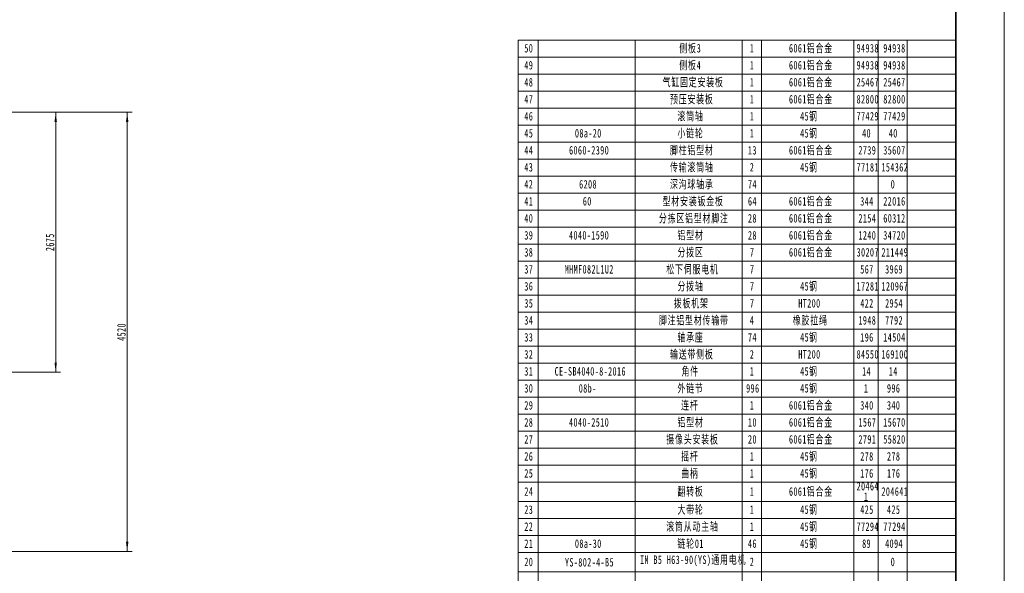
# Model space of a CAD drawing. Header units: millimetres. Extents: x -14862 to 14862, y -10512 to 10512.
# Tile 171 of 199: x 4727 to 14862, y -4850 to 847. Entities that reach past the tile are written whole.
import ezdxf

# ---------------------------------------------------------------- set-up
doc = ezdxf.new("R2010")
doc.units = ezdxf.units.MM
doc.header["$LTSCALE"] = 4
doc.layers.get('0').update_dxf_attribs({"lineweight": 18})
for name, color, linetype, lineweight in [('尺寸线层', 3, 'Continuous', 18), ('材料明细表', 7, 'Continuous', 18), ('粗实线层', 7, 'Continuous', 35), ('细实线层', 7, 'Continuous', 18)]:
    doc.layers.add(name, color=color, linetype=linetype, lineweight=lineweight)
doc.styles.add('SLDTEXTSTYLE0', font='txt', dxfattribs={"width": 0.667})
doc.styles.add('SLDTEXTSTYLE1', font='txt', dxfattribs={"width": 0.667})
doc.styles.add('标准', font='txt', dxfattribs={"width": 0.667})
doc.dimstyles.new('GB_尺寸', dxfattribs={"dimtxt": 3.5, "dimasz": 4, "dimexe": 2, "dimexo": 0, "dimtad": 1, "dimdsep": 46, "dimtxsty": '标准', "dimblk": '_CAXARROW', "dimcen": 0, "dimdle": 8, "dimazin": 2, "dimtfac": 0.707107, "dimtdec": 3, "dimtmove": 2, "dimatfit": 3, "dimfxl": 0, "dimfrac": 2, "dimtolj": 1, "dimarcsym": 0})

# ---------------------------------------------------------------- blocks, each defined once
blk = doc.blocks.new('SW_TABLEANNOTATION_2')
at = {"layer": '材料明细表', "color": 0}
for p, q in [((0, 8898), (0, 8723)), ((0, 8898), (204, 8898)), ((204, 8898), (204, 8723)), ((204, 8898), (1204, 8898)), ((1204, 8898), (1204, 8723)), ((1204, 8898), (2304, 8898)), ((2304, 8898), (2304, 8723)), ((2304, 8898), (2504, 8898)), ((2504, 8898), (2504, 8723)), ((2504, 8898), (3454, 8898)), ((3454, 8898), (3454, 8723)), ((3454, 8898), (3704, 8898)), ((3704, 8898), (3704, 8723)), ((3704, 8898), (4004, 8898)), ((4004, 8898), (4004, 8723)), ((4004, 8898), (4504, 8898)), ((4504, 8898), (4504, 8723)), ((0, 8723), (0, 8548)), ((0, 8723), (204, 8723)), ((204, 8723), (204, 8548)), ((204, 8723), (1204, 8723)), ((1204, 8723), (1204, 8548)), ((1204, 8723), (2304, 8723)), ((2304, 8723), (2304, 8548)), ((2304, 8723), (2504, 8723)), ((2504, 8723), (2504, 8548)), ((2504, 8723), (3454, 8723)), ((3454, 8723), (3454, 8548)), ((3454, 8723), (3704, 8723)), ((3704, 8723), (3704, 8548)), ((3704, 8723), (4004, 8723)), ((4004, 8723), (4004, 8548)), ((4004, 8723), (4504, 8723)), ((4504, 8723), (4504, 8548)), ((0, 8548), (0, 8373)), ((0, 8548), (204, 8548)), ((204, 8548), (204, 8373)), ((204, 8548), (1204, 8548)), ((1204, 8548), (1204, 8373)), ((1204, 8548), (2304, 8548)), ((2304, 8548), (2304, 8373)), ((2304, 8548), (2504, 8548)), ((2504, 8548), (2504, 8373)), ((2504, 8548), (3454, 8548)), ((3454, 8548), (3454, 8373)), ((3454, 8548), (3704, 8548)), ((3704, 8548), (3704, 8373)), ((3704, 8548), (4004, 8548)), ((4004, 8548), (4004, 8373)), ((4004, 8548), (4504, 8548)), ((4504, 8548), (4504, 8373)), ((0, 8373), (0, 8198)), ((0, 8373), (204, 8373)), ((204, 8373), (204, 8198)), ((204, 8373), (1204, 8373)), ((1204, 8373), (1204, 8198)), ((1204, 8373), (2304, 8373)), ((2304, 8373), (2304, 8198)), ((2304, 8373), (2504, 8373)), ((2504, 8373), (2504, 8198)), ((2504, 8373), (3454, 8373)), ((3454, 8373), (3454, 8198)), ((3454, 8373), (3704, 8373)), ((3704, 8373), (3704, 8198)), ((3704, 8373), (4004, 8373)), ((4004, 8373), (4004, 8198)), ((4004, 8373), (4504, 8373)), ((4504, 8373), (4504, 8198)), ((0, 8198), (0, 8023)), ((0, 8198), (204, 8198)), ((204, 8198), (204, 8023)), ((204, 8198), (1204, 8198)), ((1204, 8198), (1204, 8023)), ((1204, 8198), (2304, 8198)), ((2304, 8198), (2304, 8023)), ((2304, 8198), (2504, 8198)), ((2504, 8198), (2504, 8023)), ((2504, 8198), (3454, 8198)), ((3454, 8198), (3454, 8023)), ((3454, 8198), (3704, 8198)), ((3704, 8198), (3704, 8023)), ((3704, 8198), (4004, 8198)), ((4004, 8198), (4004, 8023)), ((4004, 8198), (4504, 8198)), ((4504, 8198), (4504, 8023)), ((0, 8023), (0, 7848)), ((0, 8023), (204, 8023)), ((204, 8023), (204, 7848)), ((204, 8023), (1204, 8023)), ((1204, 8023), (1204, 7848)), ((1204, 8023), (2304, 8023)), ((2304, 8023), (2304, 7848)), ((2304, 8023), (2504, 8023)), ((2504, 8023), (2504, 7848)), ((2504, 8023), (3454, 8023)), ((3454, 8023), (3454, 7848)), ((3454, 8023), (3704, 8023)), ((3704, 8023), (3704, 7848)), ((3704, 8023), (4004, 8023)), ((4004, 8023), (4004, 7848)), ((4004, 8023), (4504, 8023)), ((4504, 8023), (4504, 7848)), ((0, 7848), (0, 7673)), ((0, 7848), (204, 7848)), ((204, 7848), (204, 7673)), ((204, 7848), (1204, 7848)), ((1204, 7848), (1204, 7673)), ((1204, 7848), (2304, 7848)), ((2304, 7848), (2304, 7673)), ((2304, 7848), (2504, 7848)), ((2504, 7848), (2504, 7673)), ((2504, 7848), (3454, 7848)), ((3454, 7848), (3454, 7673)), ((3454, 7848), (3704, 7848)), ((3704, 7848), (3704, 7673)), ((3704, 7848), (4004, 7848)), ((4004, 7848), (4004, 7673)), ((4004, 7848), (4504, 7848)), ((4504, 7848), (4504, 7673)), ((0, 7673), (0, 7498)), ((0, 7673), (204, 7673)), ((204, 7673), (204, 7498)), ((204, 7673), (1204, 7673)), ((1204, 7673), (1204, 7498)), ((1204, 7673), (2304, 7673)), ((2304, 7673), (2304, 7498)), ((2304, 7673), (2504, 7673)), ((2504, 7673), (2504, 7498)), ((2504, 7673), (3454, 7673)), ((3454, 7673), (3454, 7498)), ((3454, 7673), (3704, 7673)), ((3704, 7673), (3704, 7498)), ((3704, 7673), (4004, 7673)), ((4004, 7673), (4004, 7498)), ((4004, 7673), (4504, 7673)), ((4504, 7673), (4504, 7498)), ((0, 7498), (0, 7323)), ((0, 7498), (204, 7498)), ((204, 7498), (204, 7323)), ((204, 7498), (1204, 7498)), ((1204, 7498), (1204, 7323)), ((1204, 7498), (2304, 7498)), ((2304, 7498), (2304, 7323)), ((2304, 7498), (2504, 7498)), ((2504, 7498), (2504, 7323)), ((2504, 7498), (3454, 7498)), ((3454, 7498), (3454, 7323)), ((3454, 7498), (3704, 7498)), ((3704, 7498), (3704, 7323)), ((3704, 7498), (4004, 7498)), ((4004, 7498), (4004, 7323)), ((4004, 7498), (4504, 7498)), ((4504, 7498), (4504, 7323)), ((0, 7323), (0, 7148)), ((0, 7323), (204, 7323)), ((204, 7323), (204, 7148)), ((204, 7323), (1204, 7323)), ((1204, 7323), (1204, 7148)), ((1204, 7323), (2304, 7323)), ((2304, 7323), (2304, 7148)), ((2304, 7323), (2504, 7323)), ((2504, 7323), (2504, 7148)), ((2504, 7323), (3454, 7323)), ((3454, 7323), (3454, 7148)), ((3454, 7323), (3704, 7323)), ((3704, 7323), (3704, 7148)), ((3704, 7323), (4004, 7323)), ((4004, 7323), (4004, 7148)), ((4004, 7323), (4504, 7323)), ((4504, 7323), (4504, 7148)), ((0, 7148), (0, 6973)), ((0, 7148), (204, 7148)), ((204, 7148), (204, 6973)), ((204, 7148), (1204, 7148)), ((1204, 7148), (1204, 6973)), ((1204, 7148), (2304, 7148)), ((2304, 7148), (2304, 6973)), ((2304, 7148), (2504, 7148)), ((2504, 7148), (2504, 6973)), ((2504, 7148), (3454, 7148)), ((3454, 7148), (3454, 6973)), ((3454, 7148), (3704, 7148)), ((3704, 7148), (3704, 6973)), ((3704, 7148), (4004, 7148)), ((4004, 7148), (4004, 6973)), ((4004, 7148), (4504, 7148)), ((4504, 7148), (4504, 6973)), ((0, 6973), (0, 6798)), ((0, 6973), (204, 6973)), ((204, 6973), (204, 6798)), ((204, 6973), (1204, 6973)), ((1204, 6973), (1204, 6798)), ((1204, 6973), (2304, 6973)), ((2304, 6973), (2304, 6798)), ((2304, 6973), (2504, 6973)), ((2504, 6973), (2504, 6798)), ((2504, 6973), (3454, 6973)), ((3454, 6973), (3454, 6798)), ((3454, 6973), (3704, 6973)), ((3704, 6973), (3704, 6798)), ((3704, 6973), (4004, 6973)), ((4004, 6973), (4004, 6798)), ((4004, 6973), (4504, 6973)), ((4504, 6973), (4504, 6798)), ((0, 6798), (0, 6623)), ((0, 6798), (204, 6798)), ((204, 6798), (204, 6623)), ((204, 6798), (1204, 6798)), ((1204, 6798), (1204, 6623)), ((1204, 6798), (2304, 6798)), ((2304, 6798), (2304, 6623)), ((2304, 6798), (2504, 6798)), ((2504, 6798), (2504, 6623)), ((2504, 6798), (3454, 6798)), ((3454, 6798), (3454, 6623)), ((3454, 6798), (3704, 6798)), ((3704, 6798), (3704, 6623)), ((3704, 6798), (4004, 6798)), ((4004, 6798), (4004, 6623)), ((4004, 6798), (4504, 6798)), ((4504, 6798), (4504, 6623)), ((0, 6623), (0, 6448)), ((0, 6623), (204, 6623)), ((204, 6623), (204, 6448)), ((204, 6623), (1204, 6623)), ((1204, 6623), (1204, 6448)), ((1204, 6623), (2304, 6623)), ((2304, 6623), (2304, 6448)), ((2304, 6623), (2504, 6623)), ((2504, 6623), (2504, 6448)), ((2504, 6623), (3454, 6623)), ((3454, 6623), (3454, 6448)), ((3454, 6623), (3704, 6623)), ((3704, 6623), (3704, 6448)), ((3704, 6623), (4004, 6623)), ((4004, 6623), (4004, 6448)), ((4004, 6623), (4504, 6623)), ((4504, 6623), (4504, 6448)), ((0, 6448), (0, 6273)), ((0, 6448), (204, 6448)), ((204, 6448), (204, 6273)), ((204, 6448), (1204, 6448)), ((1204, 6448), (1204, 6273)), ((1204, 6448), (2304, 6448)), ((2304, 6448), (2304, 6273)), ((2304, 6448), (2504, 6448)), ((2504, 6448), (2504, 6273)), ((2504, 6448), (3454, 6448)), ((3454, 6448), (3454, 6273)), ((3454, 6448), (3704, 6448)), ((3704, 6448), (3704, 6273)), ((3704, 6448), (4004, 6448)), ((4004, 6448), (4004, 6273)), ((4004, 6448), (4504, 6448)), ((4504, 6448), (4504, 6273)), ((0, 6273), (0, 6098)), ((0, 6273), (204, 6273)), ((204, 6273), (204, 6098)), ((204, 6273), (1204, 6273)), ((1204, 6273), (1204, 6098)), ((1204, 6273), (2304, 6273)), ((2304, 6273), (2304, 6098)), ((2304, 6273), (2504, 6273)), ((2504, 6273), (2504, 6098)), ((2504, 6273), (3454, 6273)), ((3454, 6273), (3454, 6098)), ((3454, 6273), (3704, 6273)), ((3704, 6273), (3704, 6098)), ((3704, 6273), (4004, 6273)), ((4004, 6273), (4004, 6098)), ((4004, 6273), (4504, 6273)), ((4504, 6273), (4504, 6098)), ((0, 6098), (0, 5923)), ((0, 6098), (204, 6098)), ((204, 6098), (204, 5923)), ((204, 6098), (1204, 6098)), ((1204, 6098), (1204, 5923)), ((1204, 6098), (2304, 6098)), ((2304, 6098), (2304, 5923)), ((2304, 6098), (2504, 6098)), ((2504, 6098), (2504, 5923)), ((2504, 6098), (3454, 6098)), ((3454, 6098), (3454, 5923)), ((3454, 6098), (3704, 6098)), ((3704, 6098), (3704, 5923)), ((3704, 6098), (4004, 6098)), ((4004, 6098), (4004, 5923)), ((4004, 6098), (4504, 6098)), ((4504, 6098), (4504, 5923)), ((0, 5923), (0, 5748)), ((0, 5923), (204, 5923)), ((204, 5923), (204, 5748)), ((204, 5923), (1204, 5923)), ((1204, 5923), (1204, 5748)), ((1204, 5923), (2304, 5923)), ((2304, 5923), (2304, 5748)), ((2304, 5923), (2504, 5923)), ((2504, 5923), (2504, 5748)), ((2504, 5923), (3454, 5923)), ((3454, 5923), (3454, 5748)), ((3454, 5923), (3704, 5923)), ((3704, 5923), (3704, 5748)), ((3704, 5923), (4004, 5923)), ((4004, 5923), (4004, 5748)), ((4004, 5923), (4504, 5923)), ((4504, 5923), (4504, 5748)), ((0, 5748), (0, 5573)), ((0, 5748), (204, 5748)), ((204, 5748), (204, 5573)), ((204, 5748), (1204, 5748)), ((1204, 5748), (1204, 5573)), ((1204, 5748), (2304, 5748)), ((2304, 5748), (2304, 5573)), ((2304, 5748), (2504, 5748)), ((2504, 5748), (2504, 5573)), ((2504, 5748), (3454, 5748)), ((3454, 5748), (3454, 5573)), ((3454, 5748), (3704, 5748)), ((3704, 5748), (3704, 5573)), ((3704, 5748), (4004, 5748)), ((4004, 5748), (4004, 5573)), ((4004, 5748), (4504, 5748)), ((4504, 5748), (4504, 5573)), ((0, 5573), (0, 5398)), ((0, 5573), (204, 5573)), ((204, 5573), (204, 5398)), ((204, 5573), (1204, 5573)), ((1204, 5573), (1204, 5398)), ((1204, 5573), (2304, 5573)), ((2304, 5573), (2304, 5398)), ((2304, 5573), (2504, 5573)), ((2504, 5573), (2504, 5398)), ((2504, 5573), (3454, 5573)), ((3454, 5573), (3454, 5398)), ((3454, 5573), (3704, 5573)), ((3704, 5573), (3704, 5398)), ((3704, 5573), (4004, 5573)), ((4004, 5573), (4004, 5398)), ((4004, 5573), (4504, 5573)), ((4504, 5573), (4504, 5398)), ((0, 5398), (0, 5223)), ((0, 5398), (204, 5398)), ((204, 5398), (204, 5223)), ((204, 5398), (1204, 5398)), ((1204, 5398), (1204, 5223)), ((1204, 5398), (2304, 5398)), ((2304, 5398), (2304, 5223)), ((2304, 5398), (2504, 5398)), ((2504, 5398), (2504, 5223)), ((2504, 5398), (3454, 5398)), ((3454, 5398), (3454, 5223)), ((3454, 5398), (3704, 5398)), ((3704, 5398), (3704, 5223)), ((3704, 5398), (4004, 5398)), ((4004, 5398), (4004, 5223)), ((4004, 5398), (4504, 5398)), ((4504, 5398), (4504, 5223)), ((0, 5223), (0, 5048)), ((0, 5223), (204, 5223)), ((204, 5223), (204, 5048)), ((204, 5223), (1204, 5223)), ((1204, 5223), (1204, 5048)), ((1204, 5223), (2304, 5223)), ((2304, 5223), (2304, 5048)), ((2304, 5223), (2504, 5223)), ((2504, 5223), (2504, 5048)), ((2504, 5223), (3454, 5223)), ((3454, 5223), (3454, 5048)), ((3454, 5223), (3704, 5223)), ((3704, 5223), (3704, 5048)), ((3704, 5223), (4004, 5223)), ((4004, 5223), (4004, 5048)), ((4004, 5223), (4504, 5223)), ((4504, 5223), (4504, 5048)), ((0, 5048), (0, 4873)), ((0, 5048), (204, 5048)), ((204, 5048), (204, 4873)), ((204, 5048), (1204, 5048)), ((1204, 5048), (1204, 4873)), ((1204, 5048), (2304, 5048)), ((2304, 5048), (2304, 4873)), ((2304, 5048), (2504, 5048)), ((2504, 5048), (2504, 4873)), ((2504, 5048), (3454, 5048)), ((3454, 5048), (3454, 4873)), ((3454, 5048), (3704, 5048)), ((3704, 5048), (3704, 4873)), ((3704, 5048), (4004, 5048)), ((4004, 5048), (4004, 4873)), ((4004, 5048), (4504, 5048)), ((4504, 5048), (4504, 4873)), ((0, 4873), (0, 4698)), ((0, 4873), (204, 4873)), ((204, 4873), (204, 4698)), ((204, 4873), (1204, 4873)), ((1204, 4873), (1204, 4698)), ((1204, 4873), (2304, 4873)), ((2304, 4873), (2304, 4698)), ((2304, 4873), (2504, 4873)), ((2504, 4873), (2504, 4698)), ((2504, 4873), (3454, 4873)), ((3454, 4873), (3454, 4698)), ((3454, 4873), (3704, 4873)), ((3704, 4873), (3704, 4698)), ((3704, 4873), (4004, 4873)), ((4004, 4873), (4004, 4698)), ((4004, 4873), (4504, 4873)), ((4504, 4873), (4504, 4698)), ((0, 4698), (0, 4523)), ((0, 4698), (204, 4698)), ((204, 4698), (204, 4523)), ((204, 4698), (1204, 4698)), ((1204, 4698), (1204, 4523)), ((1204, 4698), (2304, 4698)), ((2304, 4698), (2304, 4523)), ((2304, 4698), (2504, 4698)), ((2504, 4698), (2504, 4523)), ((2504, 4698), (3454, 4698)), ((3454, 4698), (3454, 4523)), ((3454, 4698), (3704, 4698)), ((3704, 4698), (3704, 4523)), ((3704, 4698), (4004, 4698)), ((4004, 4698), (4004, 4523)), ((4004, 4698), (4504, 4698)), ((4504, 4698), (4504, 4523)), ((0, 4523), (0, 4348)), ((0, 4523), (204, 4523)), ((204, 4523), (204, 4348)), ((204, 4523), (1204, 4523)), ((1204, 4523), (1204, 4348)), ((1204, 4523), (2304, 4523)), ((2304, 4523), (2304, 4348)), ((2304, 4523), (2504, 4523)), ((2504, 4523), (2504, 4348)), ((2504, 4523), (3454, 4523)), ((3454, 4523), (3454, 4348)), ((3454, 4523), (3704, 4523)), ((3704, 4523), (3704, 4348)), ((3704, 4523), (4004, 4523)), ((4004, 4523), (4004, 4348)), ((4004, 4523), (4504, 4523)), ((4504, 4523), (4504, 4348)), ((0, 4348), (0, 4150)), ((0, 4348), (204, 4348)), ((204, 4348), (204, 4150)), ((204, 4348), (1204, 4348)), ((1204, 4348), (1204, 4150)), ((1204, 4348), (2304, 4348)), ((2304, 4348), (2304, 4150)), ((2304, 4348), (2504, 4348)), ((2504, 4348), (2504, 4150)), ((2504, 4348), (3454, 4348)), ((3454, 4348), (3454, 4150)), ((3454, 4348), (3704, 4348)), ((3704, 4348), (3704, 4150)), ((3704, 4348), (4004, 4348)), ((4004, 4348), (4004, 4150)), ((4004, 4348), (4504, 4348)), ((4504, 4348), (4504, 4150)), ((0, 4150), (0, 3975)), ((0, 4150), (204, 4150)), ((204, 4150), (204, 3975)), ((204, 4150), (1204, 4150)), ((1204, 4150), (1204, 3975)), ((1204, 4150), (2304, 4150)), ((2304, 4150), (2304, 3975)), ((2304, 4150), (2504, 4150)), ((2504, 4150), (2504, 3975)), ((2504, 4150), (3454, 4150)), ((3454, 4150), (3454, 3975)), ((3454, 4150), (3704, 4150)), ((3704, 4150), (3704, 3975)), ((3704, 4150), (4004, 4150)), ((4004, 4150), (4004, 3975)), ((4004, 4150), (4504, 4150)), ((4504, 4150), (4504, 3975)), ((0, 3975), (0, 3800)), ((0, 3975), (204, 3975)), ((204, 3975), (204, 3800)), ((204, 3975), (1204, 3975)), ((1204, 3975), (1204, 3800)), ((1204, 3975), (2304, 3975)), ((2304, 3975), (2304, 3800)), ((2304, 3975), (2504, 3975)), ((2504, 3975), (2504, 3800)), ((2504, 3975), (3454, 3975)), ((3454, 3975), (3454, 3800)), ((3454, 3975), (3704, 3975)), ((3704, 3975), (3704, 3800)), ((3704, 3975), (4004, 3975)), ((4004, 3975), (4004, 3800)), ((4004, 3975), (4504, 3975)), ((4504, 3975), (4504, 3800)), ((0, 3800), (0, 3625)), ((0, 3800), (204, 3800)), ((204, 3800), (204, 3625)), ((204, 3800), (1204, 3800)), ((1204, 3800), (1204, 3625)), ((1204, 3800), (2304, 3800)), ((2304, 3800), (2304, 3625)), ((2304, 3800), (2504, 3800)), ((2504, 3800), (2504, 3625)), ((2504, 3800), (3454, 3800)), ((3454, 3800), (3454, 3625)), ((3454, 3800), (3704, 3800)), ((3704, 3800), (3704, 3625)), ((3704, 3800), (4004, 3800)), ((4004, 3800), (4004, 3625)), ((4004, 3800), (4504, 3800)), ((4504, 3800), (4504, 3625)), ((0, 3625), (0, 3425)), ((0, 3625), (204, 3625)), ((204, 3625), (204, 3425)), ((204, 3625), (1204, 3625)), ((1204, 3625), (1204, 3425)), ((1204, 3625), (2304, 3625)), ((2304, 3625), (2304, 3425)), ((2304, 3625), (2504, 3625)), ((2504, 3625), (2504, 3425)), ((2504, 3625), (3454, 3625)), ((3454, 3625), (3454, 3425)), ((3454, 3625), (3704, 3625)), ((3704, 3625), (3704, 3425)), ((3704, 3625), (4004, 3625)), ((4004, 3625), (4004, 3425)), ((4004, 3625), (4504, 3625)), ((4504, 3625), (4504, 3425)), ((0, 3425), (0, 3249)), ((0, 3425), (204, 3425)), ((204, 3425), (204, 3249)), ((204, 3425), (1204, 3425)), ((1204, 3425), (1204, 3249)), ((1204, 3425), (2304, 3425)), ((2304, 3425), (2304, 3249)), ((2304, 3425), (2504, 3425)), ((2504, 3425), (2504, 3249)), ((2504, 3425), (3454, 3425)), ((3454, 3425), (3454, 3249)), ((3454, 3425), (3704, 3425)), ((3704, 3425), (3704, 3249)), ((3704, 3425), (4004, 3425)), ((4004, 3425), (4004, 3249)), ((4004, 3425), (4504, 3425)), ((4504, 3425), (4504, 3249))]:
    blk.add_line(p, q, dxfattribs=at)
at = {"layer": '材料明细表', "color": 0, "char_height": 87.5, "attachment_point": 1}
for s, insert, width, style in [('\\T1.1;50', (63, 8859), 150.52, 'SLDTEXTSTYLE1'), ('\\T1.1;侧板3', (1658, 8859), 413.26, 'SLDTEXTSTYLE0'), ('\\T1.1;1', (2384, 8859), 45.43, 'SLDTEXTSTYLE1'), ('\\T1.1;6061铝合金', (2787, 8859), 853.91, 'SLDTEXTSTYLE0'), ('\\T1.1;94938', (3483, 8859), 412.29, 'SLDTEXTSTYLE1'), ('\\T1.1;94938', (3758, 8859), 412.29, 'SLDTEXTSTYLE1'), ('\\T1.1;49', (63, 8684), 154.64, 'SLDTEXTSTYLE1'), ('\\T1.1;侧板4', (1658, 8684), 419.56, 'SLDTEXTSTYLE0'), ('\\T1.1;1', (2384, 8684), 45.43, 'SLDTEXTSTYLE1'), ('\\T1.1;6061铝合金', (2787, 8684), 853.91, 'SLDTEXTSTYLE0'), ('\\T1.1;94938', (3483, 8684), 412.29, 'SLDTEXTSTYLE1'), ('\\T1.1;94938', (3758, 8684), 412.29, 'SLDTEXTSTYLE1'), ('\\T1.1;气缸固定安装板', (1486, 8509), 1198.1, 'SLDTEXTSTYLE0'), ('\\T1.1;6061铝合金', (2787, 8509), 853.91, 'SLDTEXTSTYLE0'), ('\\T1.1;48', (63, 8509), 154.64, 'SLDTEXTSTYLE1'), ('\\T1.1;1', (2384, 8509), 45.43, 'SLDTEXTSTYLE1'), ('\\T1.1;25467', (3483, 8509), 419.81, 'SLDTEXTSTYLE1'), ('\\T1.1;25467', (3758, 8509), 419.81, 'SLDTEXTSTYLE1'), ('\\T1.1;47', (63, 8334), 159.73, 'SLDTEXTSTYLE1'), ('\\T1.1;预压安装板', (1562, 8334), 858.76, 'SLDTEXTSTYLE0'), ('\\T1.1;1', (2384, 8334), 45.43, 'SLDTEXTSTYLE1'), ('\\T1.1;6061铝合金', (2787, 8334), 853.91, 'SLDTEXTSTYLE0'), ('\\T1.1;82800', (3483, 8334), 414.47, 'SLDTEXTSTYLE1'), ('\\T1.1;82800', (3758, 8334), 414.47, 'SLDTEXTSTYLE1'), ('\\T1.1;46', (63, 8159), 154.16, 'SLDTEXTSTYLE1'), ('\\T1.1;滚筒轴', (1639, 8159), 494.94, 'SLDTEXTSTYLE0'), ('\\T1.1;1', (2384, 8159), 45.43, 'SLDTEXTSTYLE1'), ('\\T1.1;45钢', (2902, 8159), 323.58, 'SLDTEXTSTYLE0'), ('\\T1.1;77429', (3483, 8159), 416.66, 'SLDTEXTSTYLE1'), ('\\T1.1;77429', (3758, 8159), 416.66, 'SLDTEXTSTYLE1'), ('\\T1.1;45', (63, 7984), 152.46, 'SLDTEXTSTYLE1'), ('\\T1.1;08a-20', (584, 7984), 521.85, 'SLDTEXTSTYLE1'), ('\\T1.1;小链轮', (1639, 7984), 501.49, 'SLDTEXTSTYLE0'), ('\\T1.1;1', (2384, 7984), 45.43, 'SLDTEXTSTYLE1'), ('\\T1.1;45钢', (2902, 7984), 323.58, 'SLDTEXTSTYLE0'), ('\\T1.1;40', (3540, 7984), 154.64, 'SLDTEXTSTYLE1'), ('\\T1.1;40', (3815, 7984), 154.64, 'SLDTEXTSTYLE1'), ('\\T1.1;44', (63, 7809), 159.25, 'SLDTEXTSTYLE1'), ('\\T1.1;6060-2390', (523, 7809), 799.38, 'SLDTEXTSTYLE1'), ('\\T1.1;脚柱铝型材', (1562, 7809), 855.12, 'SLDTEXTSTYLE0'), ('\\T1.1;13', (2365, 7809), 141.84, 'SLDTEXTSTYLE1'), ('\\T1.1;6061铝合金', (2787, 7809), 853.91, 'SLDTEXTSTYLE0'), ('\\T1.1;2739', (3502, 7809), 326.73, 'SLDTEXTSTYLE1'), ('\\T1.1;35607', (3758, 7809), 419.32, 'SLDTEXTSTYLE1'), ('\\T1.1;43', (63, 7634), 152.94, 'SLDTEXTSTYLE1'), ('\\T1.1;传输滚筒轴', (1562, 7634), 849.31, 'SLDTEXTSTYLE0'), ('\\T1.1;2', (2384, 7634), 60.35, 'SLDTEXTSTYLE1'), ('\\T1.1;45钢', (2902, 7634), 323.58, 'SLDTEXTSTYLE0'), ('\\T1.1;77181', (3483, 7634), 403.3, 'SLDTEXTSTYLE1'), ('\\T1.1;154362', (3739, 7634), 494.03, 'SLDTEXTSTYLE1'), ('\\T1.1;42', (63, 7459), 151.97, 'SLDTEXTSTYLE1'), ('\\T1.1;6208', (627, 7459), 324.31, 'SLDTEXTSTYLE1'), ('\\T1.1;深沟球轴承', (1562, 7459), 858.28, 'SLDTEXTSTYLE0'), ('\\T1.1;74', (2365, 7459), 157.55, 'SLDTEXTSTYLE1'), ('\\T1.1;0', (3834, 7459), 61.08, 'SLDTEXTSTYLE1'), ('\\T1.1;41', (63, 7284), 138.68, 'SLDTEXTSTYLE1'), ('\\T1.1;60', (665, 7284), 148.34, 'SLDTEXTSTYLE1'), ('\\T1.1;型材安装钣金板', (1486, 7284), 1203.19, 'SLDTEXTSTYLE0'), ('\\T1.1;64', (2365, 7284), 152.94, 'SLDTEXTSTYLE1'), ('\\T1.1;6061铝合金', (2787, 7284), 853.91, 'SLDTEXTSTYLE0'), ('\\T1.1;344', (3521, 7284), 243.11, 'SLDTEXTSTYLE1'), ('\\T1.1;22016', (3758, 7284), 414.47, 'SLDTEXTSTYLE1'), ('\\T1.1;40', (63, 7109), 154.64, 'SLDTEXTSTYLE1'), ('\\T1.1;分拣区铝型材脚注', (1448, 7109), 1366.31, 'SLDTEXTSTYLE0'), ('\\T1.1;28', (2365, 7109), 151, 'SLDTEXTSTYLE1'), ('\\T1.1;6061铝合金', (2787, 7109), 853.91, 'SLDTEXTSTYLE0'), ('\\T1.1;2154', (3502, 7109), 331.58, 'SLDTEXTSTYLE1'), ('\\T1.1;60312', (3758, 7109), 409.63, 'SLDTEXTSTYLE1'), ('\\T1.1;39', (63, 6934), 150.52, 'SLDTEXTSTYLE1'), ('\\T1.1;4040-1590', (523, 6934), 805.92, 'SLDTEXTSTYLE1'), ('\\T1.1;铝型材', (1639, 6934), 506.09, 'SLDTEXTSTYLE0'), ('\\T1.1;28', (2365, 6934), 151, 'SLDTEXTSTYLE1'), ('\\T1.1;6061铝合金', (2787, 6934), 853.91, 'SLDTEXTSTYLE0'), ('\\T1.1;1240', (3502, 6934), 321.4, 'SLDTEXTSTYLE1'), ('\\T1.1;34720', (3758, 6934), 414.23, 'SLDTEXTSTYLE1'), ('\\T1.1;38', (63, 6759), 150.52, 'SLDTEXTSTYLE1'), ('\\T1.1;分拨区', (1639, 6759), 492.04, 'SLDTEXTSTYLE0'), ('\\T1.1;7', (2385, 6759), 70.29, 'SLDTEXTSTYLE1'), ('\\T1.1;6061铝合金', (2787, 6759), 853.91, 'SLDTEXTSTYLE0'), ('\\T1.1;30207', (3483, 6759), 419.56, 'SLDTEXTSTYLE1'), ('\\T1.1;211449', (3739, 6759), 502.94, 'SLDTEXTSTYLE1'), ('\\T1.1;松下伺服电机', (1524, 6584), 1030.37, 'SLDTEXTSTYLE0'), ('\\T1.1;37', (63, 6584), 155.61, 'SLDTEXTSTYLE1'), ('\\T1.1;MHMF082L1U2 ', (479, 6584), 953.99, 'SLDTEXTSTYLE1'), ('\\T1.1;7', (2385, 6584), 70.29, 'SLDTEXTSTYLE1'), ('\\T1.1;567', (3521, 6584), 243.35, 'SLDTEXTSTYLE1'), ('\\T1.1;3969', (3777, 6584), 326, 'SLDTEXTSTYLE1'), ('\\T1.1;36', (63, 6409), 150.03, 'SLDTEXTSTYLE1'), ('\\T1.1;分拨轴', (1639, 6409), 501, 'SLDTEXTSTYLE0'), ('\\T1.1;7', (2385, 6409), 70.29, 'SLDTEXTSTYLE1'), ('\\T1.1;45钢', (2902, 6409), 323.58, 'SLDTEXTSTYLE0'), ('\\T1.1;17281', (3483, 6409), 400.78, 'SLDTEXTSTYLE1'), ('\\T1.1;120967', (3739, 6409), 494.03, 'SLDTEXTSTYLE1'), ('\\T1.1;35', (63, 6234), 148.34, 'SLDTEXTSTYLE1'), ('\\T1.1;拨板机架', (1601, 6234), 679.4, 'SLDTEXTSTYLE0'), ('\\T1.1;7', (2385, 6234), 70.29, 'SLDTEXTSTYLE1'), ('\\T1.1;HT200', (2883, 6234), 418.44, 'SLDTEXTSTYLE1'), ('\\T1.1;422', (3521, 6234), 239.96, 'SLDTEXTSTYLE1'), ('\\T1.1;2954', (3777, 6234), 331.34, 'SLDTEXTSTYLE1'), ('\\T1.1;34', (63, 6059), 155.12, 'SLDTEXTSTYLE1'), ('\\T1.1;脚注铝型材传输带', (1448, 6059), 1375.28, 'SLDTEXTSTYLE0'), ('\\T1.1;4', (2384, 6059), 71.26, 'SLDTEXTSTYLE1'), ('\\T1.1;橡胶拉绳', (2826, 6059), 683.52, 'SLDTEXTSTYLE0'), ('\\T1.1;1948', (3502, 6059), 315.73, 'SLDTEXTSTYLE1'), ('\\T1.1;7792', (3777, 6059), 325.76, 'SLDTEXTSTYLE1'), ('\\T1.1;33', (63, 5884), 148.82, 'SLDTEXTSTYLE1'), ('\\T1.1;轴承座', (1639, 5884), 500.28, 'SLDTEXTSTYLE0'), ('\\T1.1;74', (2365, 5884), 157.55, 'SLDTEXTSTYLE1'), ('\\T1.1;45钢', (2902, 5884), 323.58, 'SLDTEXTSTYLE0'), ('\\T1.1;196', (3521, 5884), 227.52, 'SLDTEXTSTYLE1'), ('\\T1.1;14504', (3758, 5884), 405.99, 'SLDTEXTSTYLE1'), ('\\T1.1;32', (63, 5709), 147.85, 'SLDTEXTSTYLE1'), ('\\T1.1;输送带侧板', (1562, 5709), 857.79, 'SLDTEXTSTYLE0'), ('\\T1.1;2', (2384, 5709), 60.35, 'SLDTEXTSTYLE1'), ('\\T1.1;HT200', (2883, 5709), 418.44, 'SLDTEXTSTYLE1'), ('\\T1.1;84550', (3483, 5709), 414.72, 'SLDTEXTSTYLE1'), ('\\T1.1;169100', (3739, 5709), 499.08, 'SLDTEXTSTYLE1'), ('\\T1.1;31', (63, 5534), 131.74, 'SLDTEXTSTYLE1'), ('\\T1.1;CE-SB4040-8-2016', (375, 5534), 1481.2, 'SLDTEXTSTYLE1'), ('\\T1.1;角件', (1681, 5534), 1907.55, 'SLDTEXTSTYLE0'), ('\\T1.1;1', (2384, 5534), 45.43, 'SLDTEXTSTYLE1'), ('\\T1.1;45钢', (2902, 5534), 323.58, 'SLDTEXTSTYLE0'), ('\\T1.1;14', (3540, 5534), 142.04, 'SLDTEXTSTYLE1'), ('\\T1.1;14', (3815, 5534), 142.04, 'SLDTEXTSTYLE1'), ('\\T1.1;外链节', (1639, 5359), 494.94, 'SLDTEXTSTYLE0'), ('\\T1.1;30', (63, 5359), 150.52, 'SLDTEXTSTYLE1'), ('\\T1.1;08b-', (623, 5359), 344.18, 'SLDTEXTSTYLE1'), ('\\T1.1;996', (2346, 5359), 235.84, 'SLDTEXTSTYLE1'), ('\\T1.1;45钢', (2902, 5359), 323.58, 'SLDTEXTSTYLE0'), ('\\T1.1;1', (3559, 5359), 45.43, 'SLDTEXTSTYLE1'), ('\\T1.1;996', (3796, 5359), 235.84, 'SLDTEXTSTYLE1'), ('\\T1.1;29', (63, 5184), 151, 'SLDTEXTSTYLE1'), ('\\T1.1;连杆', (1677, 5184), 326.97, 'SLDTEXTSTYLE0'), ('\\T1.1;1', (2384, 5184), 45.43, 'SLDTEXTSTYLE1'), ('\\T1.1;6061铝合金', (2787, 5184), 853.91, 'SLDTEXTSTYLE0'), ('\\T1.1;340', (3521, 5184), 238.5, 'SLDTEXTSTYLE1'), ('\\T1.1;340', (3796, 5184), 238.5, 'SLDTEXTSTYLE1'), ('\\T1.1;28', (63, 5009), 151, 'SLDTEXTSTYLE1'), ('\\T1.1;4040-2510', (523, 5009), 806.16, 'SLDTEXTSTYLE1'), ('\\T1.1;铝型材', (1639, 5009), 506.09, 'SLDTEXTSTYLE0'), ('\\T1.1;10', (2365, 5009), 143.73, 'SLDTEXTSTYLE1'), ('\\T1.1;6061铝合金', (2787, 5009), 853.91, 'SLDTEXTSTYLE0'), ('\\T1.1;1567', (3502, 5009), 318.25, 'SLDTEXTSTYLE1'), ('\\T1.1;15670', (3758, 5009), 410.24, 'SLDTEXTSTYLE1'), ('\\T1.1;27', (63, 4834), 156.09, 'SLDTEXTSTYLE1'), ('\\T1.1;摄像头安装板', (1524, 4834), 1033.52, 'SLDTEXTSTYLE0'), ('\\T1.1;20', (2365, 4834), 151, 'SLDTEXTSTYLE1'), ('\\T1.1;6061铝合金', (2787, 4834), 853.91, 'SLDTEXTSTYLE0'), ('\\T1.1;2791', (3502, 4834), 315.73, 'SLDTEXTSTYLE1'), ('\\T1.1;55820', (3758, 4834), 414.23, 'SLDTEXTSTYLE1'), ('\\T1.1;摇杆', (1677, 4659), 327.46, 'SLDTEXTSTYLE0'), ('\\T1.1;45钢', (2902, 4659), 323.58, 'SLDTEXTSTYLE0'), ('\\T1.1;26', (63, 4659), 150.52, 'SLDTEXTSTYLE1'), ('\\T1.1;1', (2384, 4659), 45.43, 'SLDTEXTSTYLE1'), ('\\T1.1;278', (3521, 4659), 238.75, 'SLDTEXTSTYLE1'), ('\\T1.1;278', (3796, 4659), 238.75, 'SLDTEXTSTYLE1'), ('\\T1.1;25', (63, 4484), 148.82, 'SLDTEXTSTYLE1'), ('\\T1.1;曲柄', (1677, 4484), 301.28, 'SLDTEXTSTYLE0'), ('\\T1.1;1', (2384, 4484), 45.43, 'SLDTEXTSTYLE1'), ('\\T1.1;45钢', (2902, 4484), 323.58, 'SLDTEXTSTYLE0'), ('\\T1.1;176', (3521, 4484), 227.52, 'SLDTEXTSTYLE1'), ('\\T1.1;176', (3796, 4484), 227.52, 'SLDTEXTSTYLE1'), ('\\T1.1;24', (63, 4297), 155.61, 'SLDTEXTSTYLE1'), ('\\T1.1;翻转板', (1639, 4297), 507.06, 'SLDTEXTSTYLE0'), ('\\T1.1;1', (2384, 4297), 45.43, 'SLDTEXTSTYLE1'), ('\\T1.1;6061铝合金', (2787, 4297), 853.91, 'SLDTEXTSTYLE0'), ('\\T1.1;20464', (3483, 4352), 419.32, 'SLDTEXTSTYLE1'), ('\\T1.1;204641', (3739, 4297), 493.4, 'SLDTEXTSTYLE1'), ('\\T1.1;1', (3559, 4243), 45.43, 'SLDTEXTSTYLE1'), ('\\T1.1;23', (63, 4111), 149.31, 'SLDTEXTSTYLE1'), ('\\T1.1;大带轮', (1639, 4111), 505.12, 'SLDTEXTSTYLE0'), ('\\T1.1;1', (2384, 4111), 45.43, 'SLDTEXTSTYLE1'), ('\\T1.1;45钢', (2902, 4111), 323.58, 'SLDTEXTSTYLE0'), ('\\T1.1;425', (3521, 4111), 240.44, 'SLDTEXTSTYLE1'), ('\\T1.1;425', (3796, 4111), 240.44, 'SLDTEXTSTYLE1'), ('\\T1.1;22', (63, 3936), 148.34, 'SLDTEXTSTYLE1'), ('\\T1.1;滚筒从动主轴', (1524, 3936), 1021.16, 'SLDTEXTSTYLE0'), ('\\T1.1;1', (2384, 3936), 45.43, 'SLDTEXTSTYLE1'), ('\\T1.1;45钢', (2902, 3936), 323.58, 'SLDTEXTSTYLE0'), ('\\T1.1;77294', (3483, 3936), 421.02, 'SLDTEXTSTYLE1'), ('\\T1.1;77294', (3758, 3936), 421.02, 'SLDTEXTSTYLE1'), ('\\T1.1;21', (63, 3761), 138.05, 'SLDTEXTSTYLE1'), ('\\T1.1;08a-30', (584, 3761), 521.85, 'SLDTEXTSTYLE1'), ('\\T1.1;链轮01', (1639, 3761), 484.82, 'SLDTEXTSTYLE0'), ('\\T1.1;46', (2365, 3761), 154.16, 'SLDTEXTSTYLE1'), ('\\T1.1;45钢', (2902, 3761), 323.58, 'SLDTEXTSTYLE0'), ('\\T1.1;89', (3540, 3761), 150.76, 'SLDTEXTSTYLE1'), ('\\T1.1;4094', (3777, 3761), 334.97, 'SLDTEXTSTYLE1'), ('\\T1.1;20', (63, 3573), 151, 'SLDTEXTSTYLE1'), ('\\T1.1; YS-802-4-B5', (435, 3569), 1042.83, 'SLDTEXTSTYLE1'), ('\\T1.1;IM B5 H63-90(YS)通用电机', (1254, 3595), 2364.2, 'SLDTEXTSTYLE0'), ('\\T1.1;2', (2384, 3573), 60.35, 'SLDTEXTSTYLE1'), ('\\T1.1;0', (3834, 3573), 61.08, 'SLDTEXTSTYLE1')]:
    blk.add_mtext(s, dxfattribs=dict(at, insert=insert, width=width, style=style))
blk = doc.blocks.new('*X150')
at = {"layer": '尺寸线层'}
for points in [[(5834, -106), (5846, -206), (5821, -206)], [(5834, -4626), (5846, -4526), (5821, -4526)]]:
    blk.add_hatch(color=0, dxfattribs=at).paths.add_polyline_path(points, flags=0)
at = {"layer": '尺寸线层', "color": 0}
for p, q in [((4282, -106), (5884, -106)), ((5834, -106), (5834, -4626)), ((3206, -4626), (5884, -4626))]:
    blk.add_line(p, q, dxfattribs=at)
at = {"layer": '尺寸线层', "color": 0, "insert": (5775, -2366), "char_height": 87.5, "width": 344.57, "attachment_point": 5, "rotation": 90, "line_spacing_factor": 1.15057, "style": '标准'}
blk.add_mtext('\\T1.1;4520', dxfattribs=at)
blk = doc.blocks.new('_CAXARROW')
blk.add_hatch(color=0).paths.add_polyline_path([(0, 0), (-1, 0.125), (-1, -0.125)], flags=0)
blk = doc.blocks.new('*X151')
at = {"layer": '尺寸线层'}
for points in [[(5098, -106), (5110, -206), (5085, -206)], [(5098, -2781), (5110, -2681), (5085, -2681)]]:
    blk.add_hatch(color=0, dxfattribs=at).paths.add_polyline_path(points, flags=0)
at = {"layer": '尺寸线层', "color": 0}
for p, q in [((4292, -106), (5148, -106)), ((5098, -106), (5098, -2781)), ((4294, -2781), (5148, -2781))]:
    blk.add_line(p, q, dxfattribs=at)
at = {"layer": '尺寸线层', "color": 0, "insert": (5039, -1443), "char_height": 87.5, "width": 340, "attachment_point": 5, "rotation": 90, "line_spacing_factor": 1.15057, "style": '标准'}
blk.add_mtext('\\T1.1;2675', dxfattribs=at)
blk = doc.blocks.new('$CAXA_FRAME_13B17AC1$')
at = {"layer": '粗实线层'}
blk.add_line((574.5, -400.5), (574.5, 400.5), dxfattribs=at)
at = {"layer": '细实线层'}
blk.add_line((594.5, -420.5), (594.5, 420.5), dxfattribs=at)

msp = doc.modelspace()

# ---------------------------------------------------------------- block references
at = {"layer": '材料明细表'}
msp.add_blockref('SW_TABLEANNOTATION_2', (9858.767, -8261.539), dxfattribs=at)
at = {"layer": '粗实线层', "xscale": 25, "yscale": 25, "zscale": 25}
msp.add_blockref('$CAXA_FRAME_13B17AC1$', (0, 0), dxfattribs=at)

# ---------------------------------------------------------------- dimensions: what is measured, and where the dimension line sits
at = {"layer": '尺寸线层'}
for base, p1, p2, picture, middle in [((5833.875, -4625.88), (4281.827, -105.88), (3206.141, -4625.88), '*X150', (5774.989, -2365.88)), ((5097.97, -2780.88), (4291.668, -105.88), (4293.667, -2780.88), '*X151', (5039.083, -1443.38))]:
    dim = msp.add_linear_dim(base=base, p1=p1, p2=p2, angle=270, dimstyle='GB_尺寸', override={"dimscale": 25, "dimsah": 1, "dimtfill": 1, "dimtzin": 8}, dxfattribs=at)
    dim.commit()
    dim.dimension.update_dxf_attribs({"geometry": picture, "text_midpoint": middle, "dimtype": 160})

doc.saveas('drawing.dxf')
